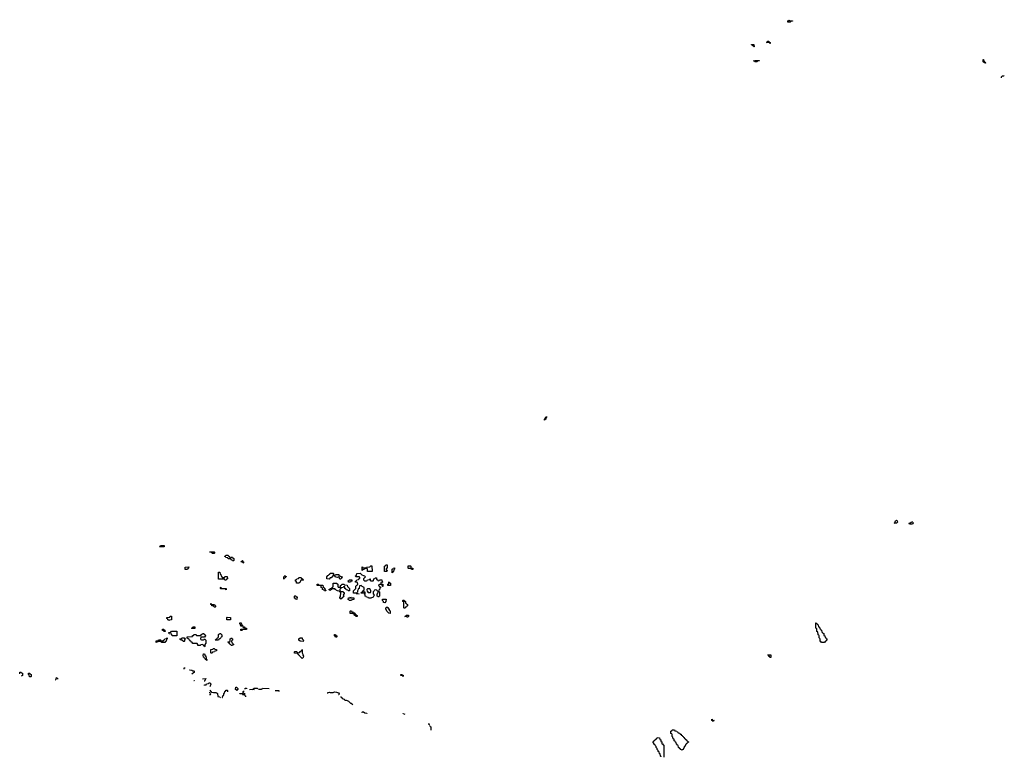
# Model space of a CAD drawing. Header units: inches. Extents: x 2777885 to 2884230, y 684484 to 829189.
# Tile 2 of 239: x 2814682 to 2833041, y 684484 to 698234. Entities that reach past the tile are written whole.
import ezdxf

# ---------------------------------------------------------------- set-up
doc = ezdxf.new("R2010")
doc.units = ezdxf.units.IN
doc.header["$MEASUREMENT"] = 0
for name, color, linetype in [('C8618', 7, 'Continuous'), ('C8628', 7, 'Continuous'), ('C8629', 7, 'Continuous'), ('C8638', 7, 'Continuous'), ('C8639', 7, 'Continuous')]:
    doc.layers.add(name, color=color, linetype=linetype)

msp = doc.modelspace()

# ---------------------------------------------------------------- linework, layer by layer
at = {"layer": 'C8618', "color": 6}
for points in [[(2817290, 688406), (2817286, 688410), (2817302, 688418), (2817308, 688432), (2817370, 688434), (2817374, 688430), (2817374, 688410), (2817370, 688406)], [(2818270, 688286), (2818262, 688302), (2818230, 688306), (2818226, 688310), (2818230, 688314), (2818310, 688312), (2818314, 688310), (2818314, 688290), (2818310, 688286)], [(2818610, 688194), (2818622, 688198), (2818627, 688213), (2818650, 688214), (2818658, 688198), (2818674, 688190), (2818674, 688150), (2818670, 688146), (2818650, 688146), (2818642, 688162), (2818627, 688167), (2818622, 688182), (2818610, 688186), (2818570, 688186), (2818562, 688202), (2818527, 688207), (2818522, 688222), (2818510, 688226), (2818507, 688233), (2818522, 688238), (2818529, 688251), (2818570, 688251), (2818578, 688238), (2818594, 688230), (2818598, 688198)], [(2818850, 688106), (2818842, 688122), (2818810, 688126), (2818806, 688130), (2818822, 688138), (2818828, 688152), (2818834, 688150), (2818838, 688138), (2818854, 688130), (2818854, 688110)], [(2817767, 687987), (2817769, 688031), (2817833, 688033), (2817832, 688008), (2817818, 688002), (2817810, 687988)], [(2818490, 687834), (2818502, 687838), (2818510, 687854), (2818553, 687853), (2818554, 687810), (2818538, 687802), (2818530, 687788), (2818510, 687786), (2818502, 687802), (2818490, 687806), (2818387, 687807), (2818387, 687933), (2818413, 687933), (2818418, 687898), (2818430, 687894), (2818438, 687858), (2818450, 687854), (2818458, 687838)], [(2819610, 687806), (2819606, 687810), (2819608, 687850), (2819622, 687858), (2819630, 687874), (2819638, 687858), (2819650, 687854), (2819652, 687848), (2819638, 687842), (2819634, 687830), (2819614, 687826)], [(2819890, 687728), (2819846, 687730), (2819842, 687762), (2819826, 687770), (2819826, 687790), (2819842, 687798), (2819847, 687813), (2819882, 687818), (2819890, 687834), (2819930, 687834), (2819938, 687818), (2819953, 687813), (2819958, 687798), (2819974, 687790), (2819970, 687786), (2819930, 687786), (2819918, 687782), (2819913, 687747), (2819898, 687742)], [(2818450, 687634), (2818530, 687634), (2818534, 687630), (2818534, 687610), (2818530, 687606), (2818522, 687622), (2818510, 687626), (2818430, 687626), (2818426, 687630), (2818426, 687650), (2818430, 687654), (2818438, 687638)], [(2818310, 687286), (2818302, 687302), (2818267, 687307), (2818262, 687322), (2818246, 687330), (2818246, 687350), (2818254, 687350), (2818258, 687338), (2818273, 687333), (2818314, 687330), (2818318, 687318), (2818334, 687310), (2818334, 687290), (2818330, 687286)], [(2819850, 687428), (2819826, 687430), (2819822, 687442), (2819806, 687450), (2819806, 687490), (2819810, 687494), (2819833, 687493), (2819838, 687478), (2819853, 687473)], [(2817470, 687028), (2817462, 687042), (2817446, 687050), (2817442, 687062), (2817426, 687070), (2817426, 687090), (2817470, 687094), (2817482, 687098), (2817490, 687114), (2817510, 687114), (2817514, 687110), (2817512, 687050), (2817478, 687042)], [(2818550, 687046), (2818546, 687050), (2818546, 687090), (2818550, 687094), (2818613, 687093), (2818614, 687050), (2818610, 687048)], [(2818830, 686926), (2818807, 686927), (2818802, 686962), (2818786, 686970), (2818787, 686993), (2818813, 686993), (2818818, 686958), (2818834, 686950), (2818834, 686926)], [(2817370, 686828), (2817366, 686846), (2817346, 686850), (2817347, 686873), (2817370, 686874), (2817378, 686858), (2817390, 686854), (2817394, 686830), (2817390, 686828)], [(2817530, 686746), (2817526, 686750), (2817522, 686782), (2817467, 686787), (2817466, 686810), (2817502, 686818), (2817510, 686834), (2817610, 686834), (2817614, 686810), (2817614, 686750), (2817610, 686746)], [(2818070, 686674), (2818110, 686674), (2818122, 686678), (2818130, 686694), (2818138, 686678), (2818154, 686670), (2818154, 686610), (2818134, 686590), (2818134, 686550), (2818130, 686546), (2818122, 686562), (2818107, 686567), (2818102, 686582), (2818090, 686586), (2818058, 686582), (2818050, 686566), (2818010, 686566), (2818006, 686570), (2818006, 686590), (2817990, 686606), (2817907, 686607), (2817902, 686622), (2817887, 686627), (2817882, 686642), (2817870, 686646), (2817862, 686662), (2817850, 686666), (2817842, 686682), (2817826, 686690), (2817822, 686702), (2817807, 686707), (2817807, 686733), (2817890, 686734), (2817902, 686738), (2817907, 686753), (2817922, 686758), (2817930, 686774), (2817970, 686774), (2817978, 686758), (2817990, 686754), (2818050, 686754), (2818062, 686758), (2818070, 686774), (2818082, 686778), (2818090, 686794), (2818113, 686793), (2818118, 686778), (2818133, 686773), (2818138, 686758), (2818154, 686750), (2818138, 686742), (2818130, 686726), (2818070, 686726), (2818058, 686722), (2818054, 686690), (2818058, 686678)], [(2817890, 686886), (2817886, 686890), (2817902, 686898), (2817910, 686914), (2817950, 686914), (2817950, 686888)], [(2818330, 686666), (2818326, 686670), (2818342, 686678), (2818350, 686694), (2818362, 686698), (2818370, 686714), (2818382, 686718), (2818387, 686733), (2818390, 686774), (2818402, 686778), (2818410, 686794), (2818430, 686794), (2818438, 686778), (2818454, 686770), (2818454, 686730), (2818438, 686722), (2818434, 686710), (2818418, 686702), (2818414, 686690), (2818398, 686682), (2818390, 686668)], [(2818830, 686846), (2818808, 686850), (2818806, 686870), (2818810, 686874), (2818850, 686874), (2818862, 686878), (2818866, 686890), (2818862, 686902), (2818847, 686907), (2818846, 686914), (2818870, 686914), (2818878, 686898), (2818910, 686894), (2818914, 686890), (2818914, 686870), (2818910, 686866), (2818850, 686866), (2818838, 686862)], [(2817330, 686626), (2817322, 686642), (2817310, 686646), (2817270, 686646), (2817258, 686642), (2817252, 686628), (2817230, 686626), (2817226, 686630), (2817226, 686650), (2817230, 686654), (2817262, 686658), (2817270, 686674), (2817307, 686673), (2817314, 686670), (2817318, 686658), (2817350, 686654), (2817362, 686658), (2817366, 686670), (2817382, 686678), (2817386, 686690), (2817422, 686698), (2817430, 686714), (2817434, 686710), (2817434, 686690), (2817418, 686682), (2817412, 686648), (2817398, 686642), (2817390, 686626)], [(2817730, 686646), (2817722, 686662), (2817710, 686666), (2817690, 686666), (2817682, 686682), (2817670, 686686), (2817667, 686693), (2817702, 686698), (2817710, 686714), (2817753, 686713), (2817758, 686698), (2817774, 686690), (2817758, 686682), (2817754, 686650), (2817750, 686646)], [(2818650, 686566), (2818627, 686567), (2818622, 686582), (2818607, 686587), (2818602, 686602), (2818587, 686607), (2818582, 686622), (2818566, 686630), (2818570, 686634), (2818602, 686638), (2818606, 686650), (2818606, 686690), (2818622, 686698), (2818630, 686714), (2818638, 686698), (2818650, 686694), (2818653, 686687), (2818653, 686667), (2818638, 686662), (2818634, 686650), (2818638, 686618), (2818653, 686613), (2818658, 686598), (2818672, 686590), (2818658, 686582)], [(2819970, 686646), (2819909, 686649), (2819888, 686670), (2819890, 686694), (2819910, 686714), (2819950, 686712), (2819952, 686690), (2819971, 686670)], [(2818170, 686288), (2818162, 686302), (2818146, 686310), (2818142, 686322), (2818126, 686330), (2818122, 686342), (2818108, 686348), (2818106, 686390), (2818110, 686412), (2818131, 686411), (2818138, 686378), (2818150, 686374), (2818158, 686318), (2818174, 686310), (2818174, 686290)], [(2818250, 686426), (2818246, 686430), (2818247, 686493), (2818282, 686498), (2818290, 686514), (2818310, 686514), (2818318, 686498), (2818350, 686494), (2818354, 686490), (2818353, 686467), (2818318, 686462), (2818312, 686448), (2818278, 686442), (2818270, 686426)], [(2819950, 686326), (2819906, 686370), (2819902, 686382), (2819890, 686386), (2819882, 686402), (2819866, 686410), (2819862, 686422), (2819807, 686427), (2819806, 686450), (2819810, 686454), (2819850, 686454), (2819858, 686438), (2819890, 686434), (2819902, 686438), (2819910, 686454), (2819922, 686458), (2819930, 686474), (2819942, 686478), (2819950, 686494), (2819952, 686430), (2819962, 686410), (2819962, 686390), (2819971, 686370), (2819970, 686346)], [(2814890, 685986), (2814867, 685987), (2814862, 686022), (2814846, 686030), (2814846, 686050), (2814850, 686054), (2814870, 686054), (2814878, 686038), (2814894, 686030), (2814894, 685990)], [(2818730, 685726), (2818722, 685742), (2818708, 685750), (2818710, 685791), (2818732, 685792), (2818738, 685778), (2818752, 685770), (2818750, 685746), (2818738, 685742)]]:
    msp.add_lwpolyline(points, close=True, dxfattribs=at)
for points in [[(2814682, 686041), (2814686, 686070), (2814690, 686074), (2814710, 686074), (2814718, 686058), (2814732, 686050), (2814732, 686008), (2814718, 686002), (2814716, 685997)], [(2817752, 686126), (2817747, 686127), (2817746, 686150), (2817769, 686152)], [(2817850, 686114), (2817853, 686113), (2817891, 686111), (2817910, 686094)], [(2817910, 686094), (2817930, 686094), (2817934, 686090), (2817933, 686067), (2817918, 686062), (2817914, 686050), (2817898, 686042), (2817895, 686035)], [(2815361, 685923), (2815348, 685930), (2815362, 685938), (2815366, 685970), (2815370, 685974), (2815378, 685958), (2815390, 685954), (2815397, 685939)], [(2817932, 685913), (2817933, 685913), (2817933, 685911)], [(2818091, 685950), (2818150, 685954), (2818152, 685948), (2818138, 685942), (2818134, 685910), (2818130, 685906)], [(2818130, 685906), (2818121, 685906)], [(2818126, 685820), (2818126, 685830), (2818130, 685834), (2818162, 685838), (2818168, 685852), (2818202, 685858), (2818210, 685874), (2818230, 685874), (2818238, 685858), (2818254, 685850), (2818238, 685842), (2818234, 685810), (2818225, 685805)], [(2818219, 685655), (2818242, 685658), (2818246, 685670), (2818242, 685682), (2818230, 685686), (2818214, 685686)], [(2818225, 685736), (2818230, 685734), (2818238, 685718), (2818254, 685710), (2818258, 685698), (2818293, 685693)], [(2818293, 685693), (2818353, 685693), (2818358, 685678), (2818372, 685672), (2818378, 685618), (2818412, 685612), (2818418, 685598), (2818426, 685595)], [(2818455, 685597), (2818462, 685598), (2818468, 685630), (2818482, 685638), (2818487, 685653), (2818488, 685672), (2818502, 685678), (2818506, 685710), (2818522, 685718), (2818530, 685734), (2818550, 685734), (2818554, 685730), (2818557, 685704)], [(2818786, 685667), (2818786, 685670), (2818790, 685674), (2818834, 685674), (2818838, 685658), (2818850, 685654), (2818862, 685658), (2818866, 685670), (2818862, 685682), (2818846, 685686), (2818846, 685710), (2818862, 685718), (2818866, 685725)], [(2818874, 685682), (2818874, 685650), (2818878, 685638), (2818892, 685630), (2818891, 685610)], [(2818884, 685753), (2818887, 685773), (2818910, 685774), (2818914, 685770), (2818914, 685763)], [(2818970, 685750), (2819027, 685753), (2819042, 685758), (2819050, 685772), (2819111, 685771), (2819124, 685759)], [(2819061, 685742), (2819050, 685746), (2819030, 685746), (2819018, 685742), (2819017, 685739)], [(2819132, 685754), (2819190, 685754), (2819202, 685758), (2819210, 685772), (2819332, 685770), (2819332, 685765)], [(2819447, 685727), (2819449, 685731), (2819512, 685732), (2819514, 685713)]]:
    msp.add_lwpolyline(points, dxfattribs=at)
at = {"layer": 'C8628', "color": 6}
for points in [[(2821530, 687946), (2821486, 687950), (2821486, 688050), (2821502, 688058), (2821510, 688074), (2821530, 688074), (2821534, 688070), (2821532, 688010), (2821518, 688002), (2821514, 687990), (2821518, 687978), (2821532, 687972)], [(2820450, 687808), (2820409, 687809), (2820408, 687850), (2820430, 687874), (2820442, 687878), (2820450, 687894), (2820462, 687898), (2820470, 687914), (2820530, 687914), (2820534, 687910), (2820534, 687886), (2820518, 687882), (2820514, 687850), (2820498, 687842), (2820494, 687830), (2820470, 687828)], [(2820650, 687808), (2820642, 687842), (2820630, 687846), (2820610, 687838), (2820580, 687840), (2820566, 687850), (2820562, 687862), (2820547, 687867), (2820546, 687874), (2820562, 687878), (2820570, 687894), (2820631, 687891), (2820634, 687874), (2820654, 687870), (2820658, 687858), (2820692, 687850), (2820690, 687826), (2820678, 687822), (2820670, 687808)], [(2821110, 687774), (2821150, 687774), (2821162, 687778), (2821166, 687790), (2821202, 687798), (2821210, 687812), (2821214, 687810), (2821218, 687778), (2821230, 687774), (2821270, 687774), (2821282, 687778), (2821288, 687812), (2821302, 687818), (2821310, 687832), (2821332, 687832), (2821338, 687798), (2821353, 687793), (2821358, 687778), (2821370, 687774), (2821382, 687778), (2821390, 687794), (2821432, 687792), (2821438, 687758), (2821454, 687750), (2821450, 687746), (2821418, 687742), (2821414, 687730), (2821418, 687718), (2821453, 687713), (2821453, 687667), (2821446, 687670), (2821442, 687702), (2821430, 687706), (2821390, 687706), (2821378, 687702), (2821374, 687690), (2821378, 687678), (2821393, 687673), (2821398, 687658), (2821414, 687650), (2821398, 687642), (2821392, 687608), (2821378, 687602), (2821374, 687590), (2821378, 687578), (2821394, 687570), (2821392, 687488), (2821378, 687482), (2821370, 687468), (2821362, 687482), (2821346, 687490), (2821348, 687530), (2821362, 687538), (2821366, 687570), (2821362, 687582), (2821346, 687590), (2821342, 687602), (2821310, 687606), (2821298, 687602), (2821294, 687590), (2821273, 687567), (2821273, 687533), (2821292, 687508), (2821270, 687468), (2821230, 687449), (2821189, 687449), (2821182, 687462), (2821146, 687470), (2821142, 687482), (2821126, 687490), (2821122, 687522), (2821106, 687530), (2821106, 687534), (2821122, 687538), (2821126, 687550), (2821122, 687562), (2821110, 687566), (2821098, 687562), (2821094, 687546), (2821047, 687547), (2821050, 687554), (2821062, 687558), (2821070, 687574), (2821082, 687578), (2821090, 687594), (2821102, 687598), (2821106, 687610), (2821106, 687650), (2821068, 687668), (2821050, 687686), (2821018, 687682), (2821012, 687630), (2820994, 687626), (2820994, 687614), (2820982, 687590), (2820982, 687570), (2820974, 687550), (2820978, 687538), (2821010, 687534), (2821014, 687530), (2820970, 687526), (2820962, 687542), (2820907, 687547), (2820908, 687590), (2820948, 687630), (2820950, 687674), (2820970, 687694), (2820982, 687698), (2820986, 687710), (2820982, 687742), (2820946, 687750), (2820946, 687770), (2820962, 687778), (2820967, 687793), (2821002, 687798), (2821007, 687813), (2821022, 687818), (2821026, 687830), (2821022, 687842), (2821010, 687846), (2820947, 687847), (2820946, 687870), (2820962, 687878), (2820970, 687912), (2821030, 687914), (2821064, 687884), (2821090, 687872), (2821114, 687870), (2821131, 687850), (2821094, 687810), (2821094, 687790)], [(2821250, 687946), (2821167, 687947), (2821166, 687990), (2821162, 688002), (2821150, 688006), (2821118, 688002), (2821114, 687990), (2821078, 687982), (2821070, 687968), (2821066, 688030), (2821070, 688032), (2821078, 688018), (2821090, 688014), (2821130, 688014), (2821142, 688018), (2821146, 688030), (2821210, 688032), (2821230, 688052), (2821250, 688054), (2821254, 687950)], [(2821630, 687926), (2821626, 687930), (2821628, 687990), (2821642, 687998), (2821647, 688013), (2821670, 688014), (2821672, 687990), (2821658, 687982), (2821652, 687948), (2821638, 687942)], [(2822010, 687986), (2821987, 687987), (2821982, 688002), (2821970, 688006), (2821930, 688006), (2821926, 688010), (2821928, 688052), (2821970, 688054), (2821974, 688050), (2821978, 688018), (2822013, 688013), (2822014, 687990)], [(2820390, 687586), (2820368, 687588), (2820362, 687602), (2820326, 687610), (2820326, 687630), (2820322, 687642), (2820306, 687650), (2820302, 687682), (2820290, 687686), (2820230, 687686), (2820226, 687690), (2820226, 687710), (2820230, 687714), (2820250, 687714), (2820258, 687698), (2820273, 687693), (2820332, 687692), (2820338, 687658), (2820350, 687654), (2820358, 687638), (2820370, 687634), (2820378, 687598), (2820393, 687593)], [(2820630, 687654), (2820662, 687658), (2820666, 687690), (2820682, 687698), (2820688, 687712), (2820730, 687712), (2820738, 687698), (2820791, 687691), (2820794, 687670), (2820830, 687634), (2820832, 687588), (2820810, 687586), (2820802, 687602), (2820770, 687606), (2820762, 687622), (2820746, 687630), (2820742, 687662), (2820730, 687666), (2820718, 687662), (2820712, 687648), (2820674, 687646), (2820672, 687628), (2820658, 687622), (2820654, 687610), (2820658, 687578), (2820673, 687573), (2820712, 687572), (2820718, 687558), (2820730, 687554), (2820732, 687528), (2820718, 687522), (2820714, 687510), (2820718, 687498), (2820732, 687490), (2820718, 687482), (2820714, 687470), (2820698, 687462), (2820694, 687450), (2820678, 687442), (2820670, 687428), (2820662, 687442), (2820649, 687450), (2820650, 687474), (2820662, 687478), (2820666, 687490), (2820667, 687547), (2820662, 687562), (2820650, 687566), (2820642, 687582), (2820610, 687588), (2820566, 687610), (2820562, 687622), (2820547, 687627), (2820513, 687627), (2820498, 687622), (2820494, 687610), (2820478, 687602), (2820470, 687588), (2820462, 687602), (2820446, 687610), (2820462, 687618), (2820470, 687634), (2820502, 687638), (2820510, 687654), (2820522, 687658), (2820526, 687670), (2820526, 687730), (2820530, 687732), (2820594, 687730), (2820598, 687718), (2820614, 687710), (2820614, 687670), (2820618, 687658)], [(2820810, 687746), (2820808, 687772), (2820822, 687778), (2820830, 687794), (2820870, 687794), (2820874, 687790), (2820874, 687770), (2820858, 687762), (2820850, 687748)], [(2821550, 687686), (2821546, 687690), (2821546, 687710), (2821562, 687718), (2821566, 687750), (2821570, 687754), (2821578, 687738), (2821594, 687730), (2821594, 687690), (2821590, 687686)], [(2821210, 687626), (2821170, 687626), (2821154, 687610), (2821158, 687578), (2821170, 687574), (2821178, 687558), (2821210, 687554), (2821222, 687558), (2821227, 687573), (2821228, 687590), (2821216, 687616)], [(2820870, 687454), (2820910, 687454), (2820914, 687450), (2820914, 687430), (2820910, 687426), (2820878, 687422), (2820870, 687409), (2820826, 687410), (2820822, 687422), (2820809, 687429), (2820810, 687454), (2820842, 687458), (2820850, 687474), (2820858, 687458)], [(2821490, 687366), (2821468, 687370), (2821466, 687390), (2821446, 687410), (2821446, 687430), (2821450, 687434), (2821514, 687430), (2821512, 687390)], [(2821850, 687266), (2821846, 687270), (2821846, 687370), (2821842, 687382), (2821826, 687390), (2821826, 687410), (2821830, 687414), (2821850, 687414), (2821858, 687398), (2821870, 687394), (2821874, 687390), (2821878, 687358), (2821890, 687354), (2821898, 687338), (2821914, 687330), (2821913, 687307), (2821898, 687302), (2821894, 687290), (2821878, 687282), (2821870, 687266)], [(2820970, 687108), (2820949, 687109), (2820946, 687126), (2820926, 687130), (2820922, 687142), (2820906, 687150), (2820902, 687162), (2820847, 687167), (2820846, 687210), (2820850, 687214), (2820870, 687212), (2820878, 687198), (2820914, 687190), (2820918, 687178), (2820930, 687174), (2820934, 687154), (2820952, 687150), (2820954, 687134), (2820974, 687130), (2820974, 687110)], [(2821590, 687168), (2821566, 687170), (2821530, 687206), (2821506, 687250), (2821506, 687270), (2821522, 687278), (2821528, 687292), (2821534, 687290), (2821538, 687278), (2821550, 687274), (2821554, 687254), (2821572, 687250), (2821574, 687230), (2821590, 687214)], [(2821910, 687088), (2821902, 687102), (2821870, 687106), (2821866, 687110), (2821882, 687118), (2821890, 687134), (2821930, 687134), (2821934, 687130), (2821934, 687110), (2821918, 687102)], [(2829630, 686626), (2829622, 686642), (2829610, 686646), (2829607, 686687), (2829602, 686702), (2829588, 686710), (2829586, 686750), (2829582, 686762), (2829568, 686770), (2829562, 686822), (2829546, 686830), (2829546, 686870), (2829542, 686882), (2829526, 686890), (2829526, 686994), (2829533, 686993), (2829538, 686978), (2829553, 686973), (2829558, 686958), (2829573, 686953), (2829578, 686918), (2829594, 686910), (2829598, 686878), (2829613, 686873), (2829618, 686858), (2829633, 686853), (2829638, 686818), (2829653, 686813), (2829658, 686798), (2829673, 686793), (2829678, 686758), (2829694, 686750), (2829698, 686718), (2829713, 686713), (2829718, 686698), (2829734, 686690), (2829734, 686670), (2829718, 686662), (2829710, 686646), (2829698, 686642), (2829690, 686626)], [(2820570, 686726), (2820562, 686742), (2820550, 686746), (2820550, 686774), (2820570, 686774), (2820578, 686758), (2820594, 686750), (2820594, 686730), (2820590, 686726)], [(2828670, 686346), (2828662, 686362), (2828650, 686366), (2828646, 686386), (2828634, 686386), (2828629, 686391), (2828630, 686394), (2828690, 686394), (2828690, 686346)], [(2821830, 685988), (2821822, 686002), (2821786, 686010), (2821788, 686030), (2821814, 686030), (2821818, 686018), (2821830, 686014), (2821834, 685990)], [(2827610, 685149), (2827602, 685162), (2827586, 685170), (2827586, 685190), (2827590, 685194), (2827598, 685178), (2827632, 685170), (2827618, 685162)], [(2827030, 684609), (2827022, 684622), (2827006, 684630), (2827002, 684642), (2826986, 684650), (2826982, 684662), (2826966, 684670), (2826962, 684702), (2826950, 684706), (2826942, 684722), (2826926, 684730), (2826922, 684762), (2826910, 684766), (2826902, 684782), (2826886, 684790), (2826886, 684810), (2826882, 684822), (2826866, 684830), (2826862, 684862), (2826846, 684870), (2826846, 684910), (2826842, 684922), (2826826, 684930), (2826826, 684970), (2826842, 684978), (2826850, 684994), (2826890, 684994), (2826898, 684978), (2826933, 684973), (2826938, 684958), (2826953, 684953), (2826958, 684938), (2826993, 684933), (2826998, 684918), (2827013, 684913), (2827018, 684898), (2827033, 684893), (2827038, 684878), (2827053, 684873), (2827058, 684858), (2827073, 684853), (2827078, 684838), (2827093, 684833), (2827098, 684818), (2827113, 684813), (2827118, 684798), (2827130, 684794), (2827138, 684778), (2827152, 684772), (2827150, 684766), (2827138, 684762), (2827130, 684746), (2827118, 684742), (2827110, 684726), (2827098, 684722), (2827092, 684690), (2827074, 684686), (2827074, 684674), (2827050, 684628), (2827034, 684626)]]:
    msp.add_lwpolyline(points, close=True, dxfattribs=at)
for points in [[(2820429, 685673), (2820429, 685690), (2820450, 685696), (2820471, 685691), (2820528, 685692), (2820550, 685702), (2820590, 685696), (2820625, 685685), (2820642, 685670), (2820630, 685648)], [(2820630, 685648), (2820624, 685648)], [(2820668, 685603), (2820667, 685613), (2820674, 685610), (2820678, 685598), (2820694, 685590), (2820698, 685578), (2820734, 685570), (2820738, 685558), (2820752, 685552)], [(2820752, 685552), (2820768, 685552), (2820790, 685542), (2820812, 685530), (2820849, 685493)], [(2820851, 685492), (2820870, 685491), (2820871, 685478)], [(2820881, 685472), (2820890, 685471), (2820891, 685465)], [(2821060, 685322), (2821069, 685331), (2821090, 685331), (2821115, 685315), (2821154, 685310), (2821152, 685298)], [(2821826, 685296), (2821830, 685298), (2821862, 685290), (2821862, 685289)], [(2822309, 685096), (2822310, 685114), (2822316, 685088)], [(2822325, 685076), (2822330, 685074), (2822338, 685058), (2822350, 685054), (2822351, 685030), (2822351, 684990), (2822351, 684990)], [(2826644, 684491), (2826642, 684502), (2826630, 684506), (2826626, 684546), (2826609, 684550), (2826606, 684586), (2826589, 684590), (2826588, 684610), (2826569, 684630), (2826568, 684650), (2826548, 684670), (2826547, 684687), (2826530, 684706), (2826526, 684726), (2826509, 684729), (2826506, 684750), (2826486, 684770), (2826502, 684778), (2826509, 684790), (2826550, 684831), (2826562, 684838), (2826570, 684851), (2826614, 684850), (2826618, 684818), (2826634, 684810), (2826638, 684778), (2826654, 684770), (2826658, 684738), (2826670, 684734), (2826678, 684718), (2826694, 684710), (2826694, 684484)]]:
    msp.add_lwpolyline(points, dxfattribs=at)
at = {"layer": 'C8629', "color": 6}
for points in [[(2829050, 698214), (2829090, 698214), (2829094, 698210), (2829090, 698206), (2829058, 698202), (2829050, 698189), (2829006, 698190), (2829006, 698210), (2829022, 698218), (2829030, 698234), (2829038, 698218)], [(2828670, 697788), (2828662, 697802), (2828650, 697806), (2828610, 697806), (2828606, 697810), (2828622, 697818), (2828630, 697834), (2828650, 697834), (2828658, 697818), (2828672, 697810), (2828674, 697790)], [(2828370, 697728), (2828362, 697742), (2828350, 697746), (2828342, 697762), (2828330, 697766), (2828327, 697773), (2828373, 697773), (2828374, 697730)], [(2828390, 697446), (2828382, 697462), (2828366, 697470), (2828390, 697474), (2828470, 697474), (2828474, 697470), (2828470, 697466), (2828438, 697462), (2828430, 697448)], [(2824470, 690766), (2824466, 690770), (2824466, 690790), (2824482, 690798), (2824490, 690834), (2824510, 690834), (2824510, 690826), (2824498, 690822), (2824490, 690786), (2824478, 690782)]]:
    msp.add_lwpolyline(points, close=True, dxfattribs=at)
at = {"layer": 'C8638', "color": 6}
msp.add_lwpolyline([(2830990, 688846), (2830989, 688850), (2831002, 688858), (2831010, 688894), (2831030, 688902), (2831042, 688890), (2831052, 688870), (2831030, 688849)], close=True, dxfattribs=at)
for points in [[(2831330, 688828), (2831270, 688829), (2831269, 688850), (2831287, 688853), (2831306, 688870), (2831326, 688874), (2831328, 688882)], [(2831354, 688850), (2831354, 688850), (2831334, 688846), (2831330, 688828)]]:
    msp.add_lwpolyline(points, dxfattribs=at)
at = {"layer": 'C8639', "color": 6}
msp.add_lwpolyline([(2832690, 697426), (2832667, 697427), (2832662, 697442), (2832647, 697447), (2832646, 697490), (2832650, 697494), (2832654, 697490), (2832658, 697458), (2832670, 697454), (2832678, 697438), (2832690, 697434), (2832694, 697430)], close=True, dxfattribs=at)
msp.add_lwpolyline([(2832988, 697152), (2832989, 697170), (2833006, 697190), (2833034, 697190), (2833041, 697183)], dxfattribs=at)

doc.saveas('drawing.dxf')
